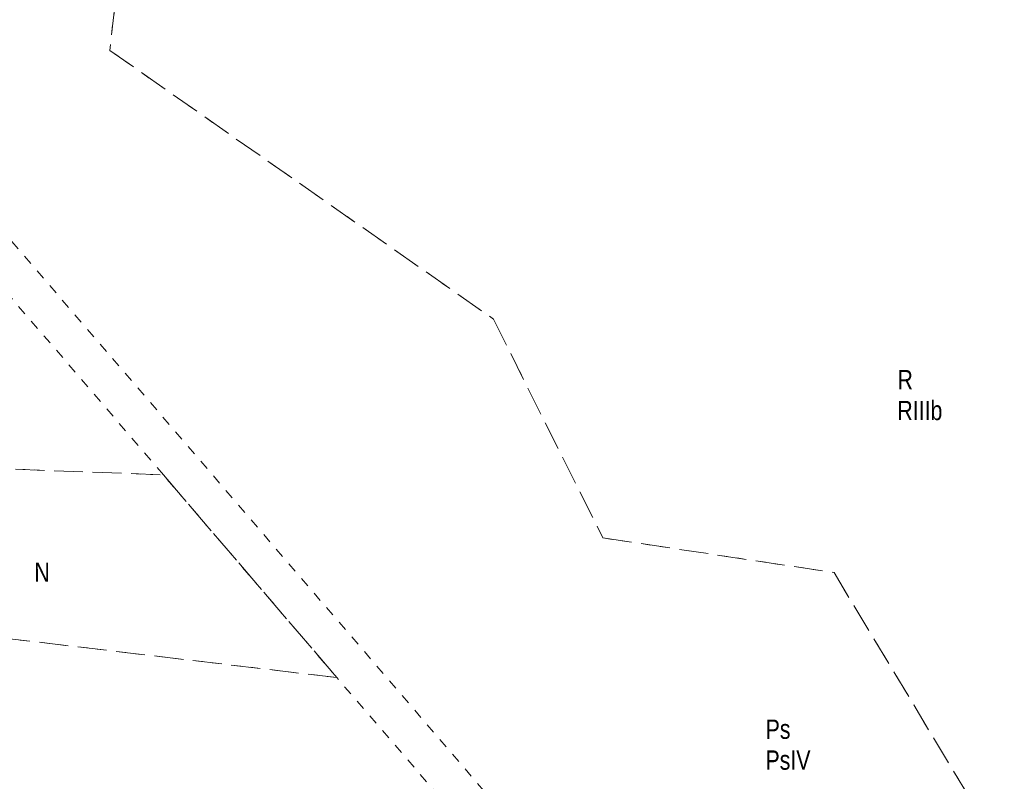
# Model space of a CAD drawing. Header units: inches. Extents: x 6497603 to 6502483, y 5925790 to 5934357.
# Tile 236 of 256: x 6500719 to 6500795, y 5927268 to 5927327. Entities that reach past the tile are written whole.
import ezdxf
from ezdxf.enums import TextEntityAlignment as Align

# ---------------------------------------------------------------- set-up
doc = ezdxf.new("R2010")
doc.units = ezdxf.units.IN
doc.header["$MEASUREMENT"] = 0
doc.linetypes.add('egkk-1000', pattern=[3, 2.25, -0.75])
doc.linetypes.add('egug-1000', pattern=[1.5, 0.75, -0.75])
for name, color, linetype in [('209-oznaczenie konturu klasyfikacyjnego', 7, 'Continuous'), ('210-oznaczenie konturu użytku gruntowego', 7, 'Continuous'), ('217-kontur klasyfikacyjny', 7, 'Continuous'), ('218-kontur użytku gruntowego', 7, 'Continuous')]:
    doc.layers.add(name, color=color, linetype=linetype)
doc.styles.get("Standard").update_dxf_attribs({"font": 'arial.ttf'})

msp = doc.modelspace()

# ---------------------------------------------------------------- linework, layer by layer
at = {"layer": '217-kontur klasyfikacyjny', "color": 3, "linetype": 'egkk-1000', "lineweight": 18, "flags": 128}
for points in [[(6500727.97, 5927343.11), (6500725.89, 5927324.77)], [(6500725.89, 5927324.77), (6500755.68, 5927303.89)], [(6500755.68, 5927303.89), (6500764.19, 5927286.89)], [(6500694.58, 5927293.13), (6500730.05, 5927291.79)], [(6500730.05, 5927291.79), (6500743.52, 5927276.04)], [(6500764.19, 5927286.89), (6500782.13, 5927284.2)], [(6500782.13, 5927284.2), (6500806.52, 5927243.67)], [(6500743.52, 5927276.04), (6500698.11, 5927281.43)]]:
    msp.add_lwpolyline(points, dxfattribs=at)
at = {"layer": '218-kontur użytku gruntowego', "color": 3, "linetype": 'egug-1000', "lineweight": 18, "flags": 128}
for points in [[(6500674.32, 5927361.13), (6500769.65, 5927250.12)], [(6500730.05, 5927291.79), (6500672.17, 5927359.22)], [(6500727.97, 5927343.11), (6500725.89, 5927324.77)], [(6500725.89, 5927324.77), (6500755.68, 5927303.89)], [(6500755.68, 5927303.89), (6500764.19, 5927286.89)], [(6500694.58, 5927293.13), (6500730.05, 5927291.79)], [(6500743.52, 5927276.04), (6500730.05, 5927291.79)], [(6500764.19, 5927286.89), (6500782.13, 5927284.2)], [(6500782.13, 5927284.2), (6500806.52, 5927243.67)], [(6500743.52, 5927276.04), (6500698.11, 5927281.43)], [(6500765.18, 5927250.9), (6500743.52, 5927276.04)]]:
    msp.add_lwpolyline(points, dxfattribs=at)

# ---------------------------------------------------------------- texts
at = {"layer": '209-oznaczenie konturu klasyfikacyjnego', "color": 3, "linetype": 'Continuous', "lineweight": 18, "width": 0.79}
for s, p in [('RIIIb', (6500787.05, 5927297.54)), ('PsIV', (6500776.81, 5927270.38))]:
    msp.add_text(s, height=1.5, dxfattribs=at).set_placement(p, align=Align.TOP_LEFT)
at = {"layer": '210-oznaczenie konturu użytku gruntowego', "color": 3, "linetype": 'Continuous', "lineweight": 18, "width": 0.79}
for s, p in [('R', (6500787.06, 5927298.44)), ('N', (6500720.03, 5927283.48)), ('Ps', (6500776.82, 5927271.28))]:
    msp.add_text(s, height=1.5, dxfattribs=at).set_placement(p)

doc.saveas('drawing.dxf')
